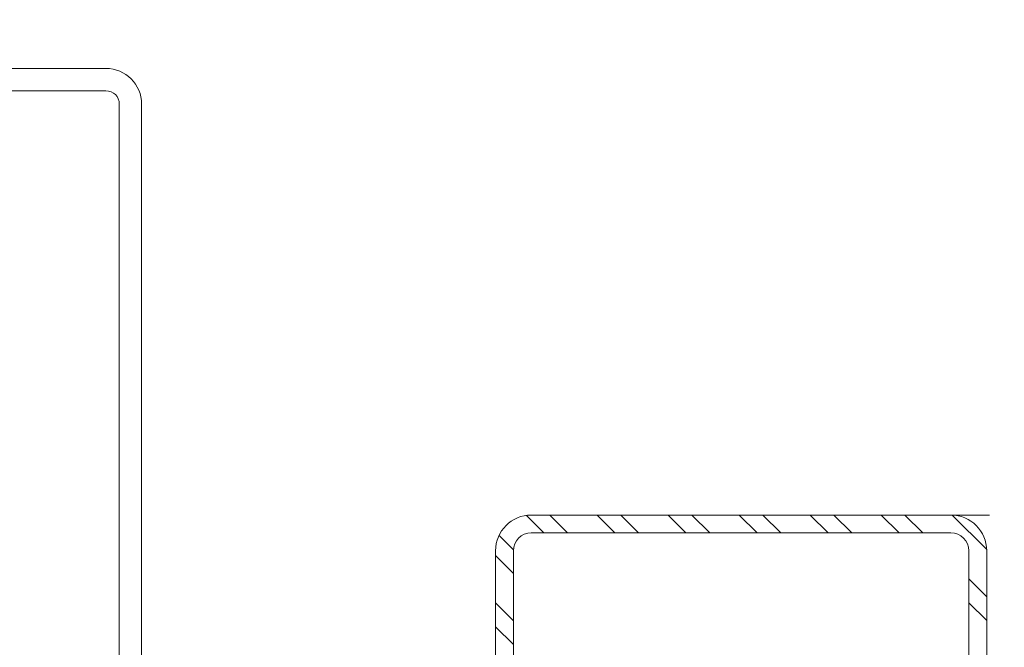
# Model space of a CAD drawing. Header units: inches. Extents: x -647532 to 3008597, y -136987 to 2557681.
# Tile 70 of 153: x 50032 to 50473, y 36613 to 36894. Entities that reach past the tile are written whole.
import ezdxf
from ezdxf import colors
from ezdxf.entities.mleader import LeaderData, LeaderLine
from ezdxf.enums import TextEntityAlignment as Align
from ezdxf.math import Vec2, Vec3

# ---------------------------------------------------------------- set-up
doc = ezdxf.new("R2010")
doc.units = ezdxf.units.IN
doc.header["$MEASUREMENT"] = 0
doc.linetypes.add('BIAL-IT1I-KGD-001-IN-DWG-141 LEVEL 2 - OVERALL FIRE EXIT PLAN$0$HIDDEN', pattern=[9.525, 6.35, -3.175])
doc.layers.add('ARCH', color=8, linetype='Continuous')
for name, color, linetype, lineweight in [('FURN', 8, 'Continuous', 5), ('FURN-HATCH', 8, 'Continuous', 5), ('YD-EXTERNAL 1', 8, 'Continuous', 5)]:
    doc.layers.add(name, color=color, linetype=linetype, lineweight=lineweight)
doc.styles.add('ARIAL', font='arial.ttf')
doc.styles.get("Standard").update_dxf_attribs({"font": 'arial.ttf'})

# ---------------------------------------------------------------- blocks, each defined once
blk = doc.blocks.new('BIAL-IT1I-KGD-001-IN-DWG-141 LEVEL 2 - OVERALL FIRE EXIT PLAN$0$CW LAYOUT')
for p, q in [((-109.99, 413.35), (-94.59, 428.75)), ((-94, 428.76), (94, 428.76)), ((-81.37, 420.76), (-73.37, 428.76)), ((-70.76, 420.76), (-62.76, 428.76)), ((-94, 420.76), (94, 420.76)), ((-110, 224.76), (-110, 412.76)), ((-102, 224.76), (-102, 412.76)), ((-110, 392.13), (-102, 400.13)), ((-110, 381.52), (-102, 389.52)), ((-110, 360.31), (-102, 368.31)), ((-110, 349.7), (-102, 357.7)), ((-110, 328.49), (-102, 336.49)), ((-110, 317.88), (-102, 325.88)), ((-110, 296.67), (-102, 304.67)), ((-110, 286.06), (-102, 294.06)), ((-110, 264.85), (-102, 272.85)), ((-110, 254.24), (-102, 262.24)), ((-110, 233.03), (-102, 241.03)), ((-109.85, 222.57), (-102, 230.42)), ((-100.89, 210.32), (-94.44, 216.77)), ((94, 216.76), (-94, 216.76)), ((-91.84, 208.76), (-83.84, 216.76)), ((-70.63, 208.76), (-62.63, 216.76)), ((-60.02, 208.76), (-52.02, 216.76)), ((94, 208.76), (-94, 208.76))]:
    blk.add_line(p, q)
for centre, radius, start, end in [((-94, 412.76), 16, 90, 180), ((-94, 412.76), 8, 90, 180), ((-94, 224.76), 16, 180, 270), ((-94, 224.76), 8, 180, 270)]:
    blk.add_arc(centre, radius, start, end)
blk = doc.blocks.new('BIAL-IT1I-KGD-001-IN-DWG-141 LEVEL 2 - OVERALL FIRE EXIT PLAN$0$A$C258E6B3D')
for p, q in [((12161.52, 4926.44), (12529.52, 4926.44)), ((12161.52, 4916.44), (12529.52, 4916.44)), ((12145.52, 4742.44), (12145.52, 4910.44)), ((12155.52, 4742.44), (12155.52, 4910.44))]:
    blk.add_line(p, q)
for radius in [16, 6]:
    blk.add_arc((12161.52, 4910.44), radius, 90, 180)
blk = doc.blocks.new('_TagSlot')
at = {"color": 0, "linetype": 'ByBlock', "lineweight": -2, "transparency": 16777216}
for p, q in [((-4, 4), (4, 4)), ((-4, -4), (4, -4))]:
    blk.add_line(p, q, dxfattribs=at)
for centre, start, end in [((-4, 0), 90, 270), ((4, 0), 270, 90)]:
    blk.add_arc(centre, 4, start, end, dxfattribs=at)
at = {"layer": 'FURN', "color": 0, "transparency": 16777216, "style": 'ARIAL'}
blk.add_attdef('M-01', text='', height=2.5, dxfattribs=at).set_placement((0, -1.5), align=Align.CENTER)
blk = doc.blocks.new('_DotSmall')
at = {"color": 0, "linetype": 'ByBlock', "const_width": 0.5}
blk.add_lwpolyline([(-0.0625, 0, 1), (0.0625, 0, 1)], format="xyb", close=True, dxfattribs=at)
blk = doc.blocks.new('ARCH')
at = {"layer": 'YD-EXTERNAL 1', "linetype": 'BIAL-IT1I-KGD-001-IN-DWG-141 LEVEL 2 - OVERALL FIRE EXIT PLAN$0$HIDDEN', "ltscale": 10}
blk.add_line((52752.846, 36672.363), (50440.846, 36672.363), dxfattribs=at)
at = {"layer": 'YD-EXTERNAL 1', "rotation": 269.9999999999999}
for name, p in [('BIAL-IT1I-KGD-001-IN-DWG-141 LEVEL 2 - OVERALL FIRE EXIT PLAN$0$A$C258E6B3D', (45160.642, 49017.883)), ('BIAL-IT1I-KGD-001-IN-DWG-141 LEVEL 2 - OVERALL FIRE EXIT PLAN$0$CW LAYOUT', (50036.85, 36562.363))]:
    blk.add_blockref(name, p, dxfattribs=at)
at = {"layer": 'FURN-HATCH', "linetype": 'Continuous'}
ml = blk.add_multileader_block('Standard', dxfattribs=at)
ml.set_content('_TagSlot', color=256, scale=-11.71875)
ml.set_attribute('M-01', 'VNR1', width=0)
ml.set_leader_properties(color=256, linetype='ByLayer', lineweight=-1)
ml.set_arrow_properties(name='DOTSMALL')
ml.build(insert=Vec2(0, 0))
ml.multileader.update_dxf_attribs({"dogleg_length": 115.809, "arrow_head_size": 28.235})
ctx = ml.context
ctx.base_point, ctx.char_height, ctx.arrow_head_size, ctx.landing_gap_size, ctx.plane_origin = Vec3(101476.346, 52296.962), 200, 28.235, 4, Vec3(100757.024, 52076.672)
notes = []
notes.append((ctx, [(0, (0, 0, 0), (0, 0), (1, 0), 1, [])]))
ctx.block.insert, ctx.block.rotation, ctx.block.scale = Vec3(101570.096, 52296.962), 3.1415927, Vec3(-11.71875, 11.71875, 11.71875)
ml = blk.add_multileader_block('Standard', dxfattribs=at)
ml.set_content('_TagSlot', color=256, scale=-11.71875)
ml.set_attribute('M-01', 'VNR1', width=0)
ml.set_leader_properties(color=256, linetype='ByLayer', lineweight=-1)
ml.set_arrow_properties(name='DOTSMALL')
ml.build(insert=Vec2(0, 0))
ml.multileader.update_dxf_attribs({"dogleg_length": 115.809, "arrow_head_size": 28.235})
ctx = ml.context
ctx.base_point, ctx.char_height, ctx.arrow_head_size, ctx.landing_gap_size, ctx.plane_origin = Vec3(97954.669, 52254.917), 200, 28.235, 4, Vec3(97235.347, 52034.627)
notes.append((ctx, [(0, (0, 0, 0), (0, 0), (1, 0), 1, [])]))
ctx.block.insert, ctx.block.rotation, ctx.block.scale = Vec3(98048.419, 52254.917), 3.1415927, Vec3(-11.71875, 11.71875, 11.71875)
ml = blk.add_multileader_block('Standard', dxfattribs=at)
ml.set_content('_TagSlot', color=256, scale=-11.71875)
ml.set_attribute('M-01', 'VNR1', width=0)
ml.set_leader_properties(color=256, linetype='ByLayer', lineweight=-1)
ml.set_arrow_properties(name='DOTSMALL')
ml.build(insert=Vec2(0, 0))
ml.multileader.update_dxf_attribs({"dogleg_length": 115.809, "arrow_head_size": 28.235})
ctx = ml.context
ctx.base_point, ctx.char_height, ctx.arrow_head_size, ctx.landing_gap_size, ctx.plane_origin = Vec3(99751.234, 51693.272), 200, 28.235, 4, Vec3(99031.911, 51472.982)
notes.append((ctx, [(0, (0, 0, 0), (0, 0), (1, 0), 1, [])]))
ctx.block.insert, ctx.block.rotation, ctx.block.scale = Vec3(99844.984, 51693.272), 3.1415927, Vec3(-11.71875, 11.71875, 11.71875)
for ctx, leaders in notes:
    for number, flags, end, landing, length, lines in leaders:
        leader = LeaderData()
        leader.index, (leader.has_last_leader_line, leader.has_dogleg_vector, leader.attachment_direction) = number, flags
        leader.last_leader_point, leader.dogleg_vector, leader.dogleg_length = Vec3(end), Vec3(landing), length
        for number, points, colour, breaks in lines:
            line = LeaderLine()
            line.index, line.vertices, line.color, line.breaks = number, Vec3.list(points), colors.encode_raw_color(colour), breaks
            leader.lines.append(line)
        ctx.leaders.append(leader)

msp = doc.modelspace()

# ---------------------------------------------------------------- block references
at = {"layer": 'ARCH'}
msp.add_blockref('ARCH', (0, 0), dxfattribs=at)

doc.saveas('drawing.dxf')
